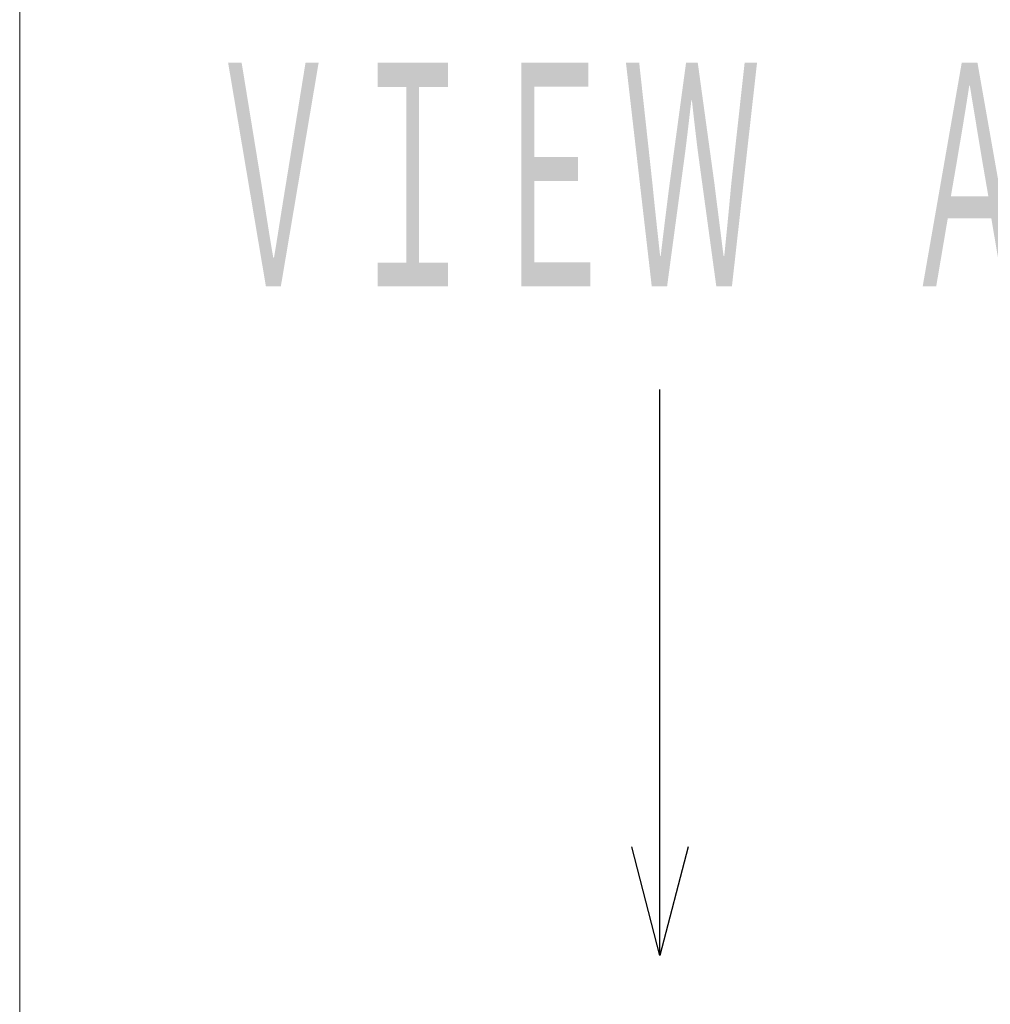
# Model space of a CAD drawing. Header units: millimetres. Extents: x 0 to 594, y 0 to 420.
# Tile 41 of 118: x 161 to 180, y 254 to 273. Entities that reach past the tile are written whole.
import ezdxf

# ---------------------------------------------------------------- set-up
doc = ezdxf.new("R2010")
doc.units = ezdxf.units.MM
doc.header["$LTSCALE"] = 0.257233
doc.layers.add('NoLayerName_001', color=7, linetype='Continuous')
doc.styles.get("Standard").update_dxf_attribs({"font": 'txt', "bigfont": 'extfont2'})
doc.dimstyles.get("Standard").update_dxf_attribs({"dimtxt": 2.5, "dimasz": 2.5, "dimexe": 1, "dimexo": 1, "dimtad": 1, "dimdec": 3, "dimzin": 0, "dimdsep": 46, "dimtxsty": 'Standard', "dimcen": 2.5, "dimadec": 3, "dimazin": 0, "dimtfac": 0.75, "dimtdec": 3, "dimtmove": 0, "dimatfit": 3, "dimfxl": 1, "dimarcsym": 0})

# ---------------------------------------------------------------- blocks, each defined once
blk = doc.blocks.new('_OPEN30')
at = {"color": 0, "linetype": 'ByBlock', "lineweight": -2}
for p, q in [((-1, 0.267949), (0, 0)), ((0, 0), (-1, -0.267949)), ((0, 0), (-1, 0))]:
    blk.add_line(p, q, dxfattribs=at)
blk = doc.blocks.new('*D63')
at = {"layer": 'Defpoints', "color": 0}
for p in [(160.683, 275.378), (160.683, 237.752), (185.683, 237.752)]:
    blk.add_point(p, dxfattribs=at)
at = {"layer": 'NoLayerName_001', "color": 0, "linetype": 'Continuous', "lineweight": 13}
for p, q in [((160.683, 239.166), (160.683, 276.793)), ((185.683, 239.166), (185.683, 276.793)), ((183.562, 275.378), (162.804, 275.378))]:
    blk.add_line(p, q, dxfattribs=at)
at = {"layer": 'NoLayerName_001', "color": 0, "lineweight": 13, "xscale": 2.121340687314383, "yscale": 2.121340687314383, "zscale": 2.121340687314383, "rotation": 180}
blk.add_blockref('_OPEN30', (160.683, 275.378), dxfattribs=at)
at = {"layer": 'NoLayerName_001', "color": 0, "lineweight": 13, "xscale": 2.121340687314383, "yscale": 2.121340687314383, "zscale": 2.121340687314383}
blk.add_blockref('_OPEN30', (185.683, 275.378), dxfattribs=at)
at = {"layer": 'NoLayerName_001', "color": 0, "lineweight": 13, "insert": (173.183, 279.268), "char_height": 4.94979, "attachment_point": 5}
blk.add_mtext('\\W0.8000;25', dxfattribs=at)

msp = doc.modelspace()

# ---------------------------------------------------------------- texts
at = {"layer": 'NoLayerName_001', "color": 3, "lineweight": 13, "insert": (164.2735, 267.2122), "char_height": 4.949795, "attachment_point": 7}
msp.add_mtext('\\A1;\\W0.5000;ＶＩＥＷ\u3000Ａ', dxfattribs=at)

# ---------------------------------------------------------------- dimensions: what is measured, and where the dimension line sits
at = {"layer": 'NoLayerName_001', "color": 3, "linetype": 'Continuous', "lineweight": 13}
dim = msp.add_linear_dim(base=(160.6831, 275.3784), p1=(185.6831, 237.7516), p2=(160.6831, 237.7516), angle=180, text='\\W0.8000;<>', dimstyle='Standard', override={"dimtxt": 4.949795, "dimasz": 2.121341, "dimexe": 1.414227, "dimexo": 1.414227, "dimgap": 1.414227, "dimzin": 8, "dimblk": 'OPEN30', "dimclrd": 0, "dimclre": 0, "dimclrt": 0, "dimtp": 0, "dimtm": 0, "dimlwd": 13, "dimlwe": 13}, dxfattribs=at)
dim.commit()
dim.dimension.update_dxf_attribs({"geometry": '*D63', "text_midpoint": (173.1831, 275.3784), "dimtype": 160})

# ---------------------------------------------------------------- leaders
msp.add_leader([(173.1831, 254.6282), (173.1831, 265.6758)], dimstyle='Standard', override={"dimasz": 2.121341, "dimldrblk": 'OPEN30'}, dxfattribs=at)

doc.saveas('drawing.dxf')
